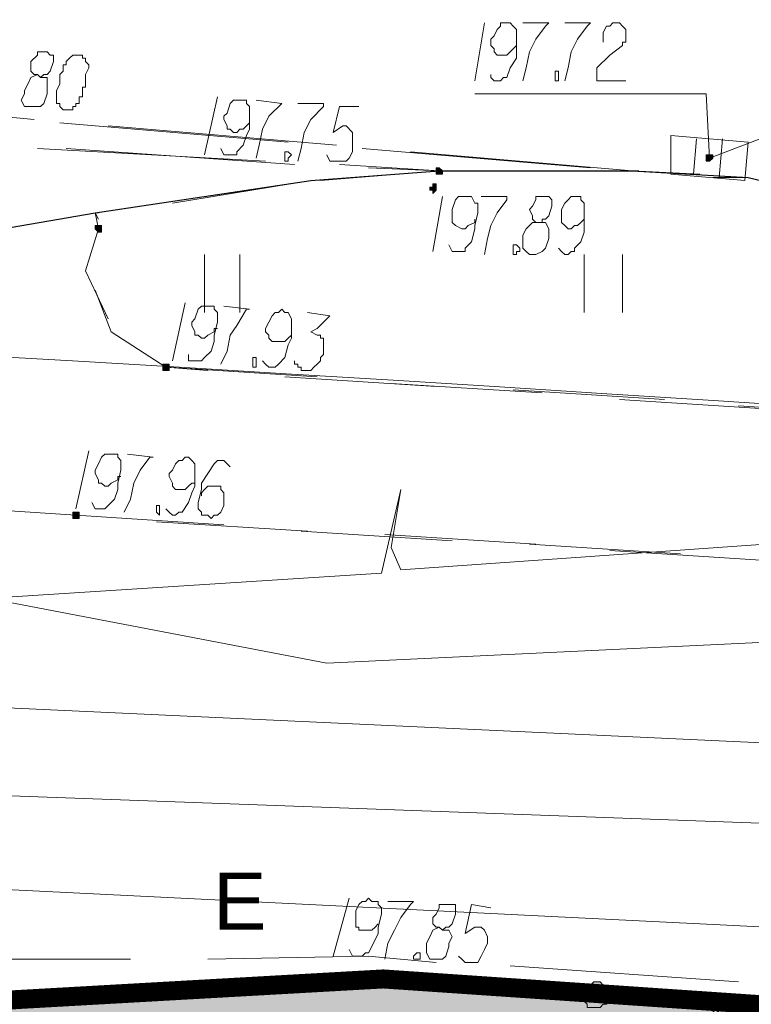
# Model space of a CAD drawing. Header units: metres. Extents: x 7431553 to 7432401, y 5544342 to 5544539.
# Tile 148 of 180: x 7432177.89 to 7432187.52, y 5544492.21 to 5544505.16. Entities that reach past the tile are written whole.
import ezdxf

# ---------------------------------------------------------------- set-up
doc = ezdxf.new("R2010")
doc.units = ezdxf.units.M
doc.header["$MEASUREMENT"] = 0
doc.layers.add('BG-PR90-PB-PZT-PZT01_2026_04_14$0$MAPA DCP', color=7, linetype='Continuous', lineweight=0)
doc.layers.add('PRIMETECH_XREF', color=7, linetype='Continuous', lineweight=5)
for name, color, linetype in [('BG-PR90-PB-PZT-PZT01_2026_04_14$0$Z_granica-inwestycji', 203, 'Continuous'), ('BG-PR90-PB-PZT-PZT01_2026_04_14$0$Z_granica-wlasnosci', 170, 'Continuous'), ('BG-PR90-PB-PZT-PZT01_2026_04_14$0$Z_szraf zielen', 72, 'Continuous')]:
    doc.layers.add(name, color=color, linetype=linetype)
doc.styles.add('BG-PR90-PB-PZT-PZT01_2026_04_14$0$Arial', font='arial.ttf')

# ---------------------------------------------------------------- blocks, each defined once
blk = doc.blocks.new('BG-PR90-PB-PZT-PZT01_2026_04_14$0$Naddrwiną2025_v2klauzulap')
at = {"layer": 'BG-PR90-PB-PZT-PZT01_2026_04_14$0$MAPA DCP', "linetype": 'Continuous', "lineweight": 0, "true_color": 0x9a3300, "transparency": 33554559}
blk.add_hatch(color=24, dxfattribs=at).paths.add_polyline_path([(7431659, 5544601.135), (7431659, 5544601.135), (7431659, 5544601.135), (7431659.043, 5544601.135), (7431659.043, 5544601.135), (7431659.043, 5544601.135), (7431659.043, 5544601.177), (7431659.043, 5544601.177), (7431659.043, 5544601.177), (7431659.043, 5544601.177), (7431659, 5544601.22), (7431659, 5544601.22), (7431659, 5544601.22), (7431659, 5544601.22), (7431658.958, 5544601.22), (7431658.958, 5544601.177), (7431658.958, 5544601.177), (7431658.958, 5544601.177), (7431658.958, 5544601.177), (7431658.958, 5544601.135), (7431658.958, 5544601.135), (7431658.958, 5544601.135), (7431658.958, 5544601.135)])
at = {"layer": 'BG-PR90-PB-PZT-PZT01_2026_04_14$0$MAPA DCP', "linetype": 'Continuous', "lineweight": 0, "transparency": 33554559}
for points in [[(7431670.049, 5544599.865), (7431670.007, 5544599.865), (7431669.965, 5544599.823), (7431669.922, 5544599.823), (7431669.88, 5544599.78), (7431669.838, 5544599.738), (7431669.838, 5544599.696), (7431669.838, 5544599.653), (7431669.88, 5544599.611), (7431669.88, 5544599.569), (7431669.922, 5544599.526), (7431669.965, 5544599.526), (7431670.007, 5544599.526), (7431670.049, 5544599.526), (7431670.092, 5544599.526), (7431670.134, 5544599.569), (7431670.176, 5544599.569), (7431670.176, 5544599.611), (7431670.176, 5544599.653), (7431670.176, 5544599.696), (7431670.176, 5544599.738), (7431670.134, 5544599.78), (7431670.134, 5544599.823), (7431670.092, 5544599.865), (7431670.092, 5544599.865)], [(7431659.17, 5544597.579), (7431659.212, 5544597.579), (7431659.212, 5544597.579), (7431659.212, 5544597.579), (7431659.212, 5544597.579), (7431659.212, 5544597.621), (7431659.212, 5544597.621), (7431659.212, 5544597.621), (7431659.212, 5544597.621), (7431659.212, 5544597.664), (7431659.212, 5544597.664), (7431659.212, 5544597.664), (7431659.17, 5544597.664), (7431659.17, 5544597.664), (7431659.17, 5544597.664), (7431659.17, 5544597.664), (7431659.127, 5544597.621), (7431659.127, 5544597.621), (7431659.127, 5544597.621), (7431659.127, 5544597.621), (7431659.127, 5544597.579)], [(7431659.381, 5544597.494), (7431659.424, 5544597.494), (7431659.424, 5544597.494), (7431659.424, 5544597.494), (7431659.424, 5544597.537), (7431659.424, 5544597.537), (7431659.466, 5544597.537), (7431659.424, 5544597.579), (7431659.424, 5544597.579), (7431659.424, 5544597.579), (7431659.424, 5544597.579), (7431659.424, 5544597.579), (7431659.381, 5544597.579), (7431659.381, 5544597.579), (7431659.381, 5544597.579), (7431659.381, 5544597.579), (7431659.381, 5544597.579), (7431659.339, 5544597.579), (7431659.339, 5544597.537), (7431659.339, 5544597.537), (7431659.381, 5544597.537)], [(7431669.838, 5544596.859), (7431669.838, 5544596.859), (7431669.838, 5544596.902), (7431669.795, 5544596.902), (7431669.795, 5544596.902), (7431669.795, 5544596.902), (7431669.753, 5544596.902), (7431669.753, 5544596.902), (7431669.753, 5544596.859), (7431669.753, 5544596.859), (7431669.753, 5544596.859), (7431669.753, 5544596.859), (7431669.753, 5544596.817), (7431669.795, 5544596.817), (7431669.795, 5544596.817), (7431669.795, 5544596.817), (7431669.838, 5544596.817)], [(7431669.795, 5544595.886), (7431669.795, 5544595.886), (7431669.795, 5544595.886), (7431669.795, 5544595.886), (7431669.838, 5544595.928), (7431669.838, 5544595.928), (7431669.838, 5544595.928), (7431669.838, 5544595.928), (7431669.838, 5544595.97), (7431669.795, 5544595.97), (7431669.795, 5544595.97), (7431669.795, 5544595.97), (7431669.795, 5544595.97), (7431669.753, 5544595.97), (7431669.753, 5544595.97), (7431669.753, 5544595.97), (7431669.753, 5544595.97), (7431669.753, 5544595.928), (7431669.753, 5544595.928), (7431669.753, 5544595.928), (7431669.753, 5544595.928), (7431669.753, 5544595.886), (7431669.753, 5544595.886), (7431669.753, 5544595.886), (7431669.753, 5544595.886)], [(7431661.752, 5544593.981), (7431661.752, 5544593.981), (7431661.794, 5544593.981), (7431661.794, 5544593.981), (7431661.794, 5544593.981), (7431661.794, 5544593.981), (7431661.794, 5544594.023), (7431661.794, 5544594.023), (7431661.794, 5544594.023), (7431661.794, 5544594.023), (7431661.794, 5544594.065), (7431661.752, 5544594.065), (7431661.752, 5544594.065), (7431661.752, 5544594.065), (7431661.71, 5544594.065), (7431661.71, 5544594.023), (7431661.71, 5544594.023), (7431661.71, 5544594.023), (7431661.71, 5544594.023), (7431661.71, 5544593.981), (7431661.71, 5544593.981), (7431661.71, 5544593.981), (7431661.71, 5544593.981)], [(7431659.932, 5544593.092), (7431659.932, 5544593.092), (7431659.932, 5544593.092), (7431659.974, 5544593.134), (7431659.974, 5544593.134), (7431659.974, 5544593.134), (7431659.974, 5544593.134), (7431659.974, 5544593.176), (7431659.974, 5544593.176), (7431659.974, 5544593.176), (7431659.932, 5544593.176), (7431659.932, 5544593.176), (7431659.932, 5544593.176), (7431659.889, 5544593.176), (7431659.889, 5544593.176), (7431659.889, 5544593.176), (7431659.889, 5544593.176), (7431659.889, 5544593.176), (7431659.889, 5544593.134), (7431659.889, 5544593.134), (7431659.889, 5544593.134), (7431659.889, 5544593.134), (7431659.889, 5544593.092), (7431659.889, 5544593.092), (7431659.889, 5544593.092)], [(7431663.699, 5544592.795), (7431663.699, 5544592.795), (7431663.742, 5544592.795), (7431663.742, 5544592.795), (7431663.742, 5544592.838), (7431663.742, 5544592.838), (7431663.742, 5544592.838), (7431663.742, 5544592.838), (7431663.742, 5544592.88), (7431663.742, 5544592.88), (7431663.742, 5544592.88), (7431663.699, 5544592.88), (7431663.699, 5544592.88), (7431663.699, 5544592.88), (7431663.699, 5544592.88), (7431663.657, 5544592.88), (7431663.657, 5544592.88), (7431663.657, 5544592.838), (7431663.657, 5544592.838), (7431663.657, 5544592.838), (7431663.657, 5544592.838), (7431663.657, 5544592.795)]]:
    blk.add_hatch(color=256, dxfattribs=at).paths.add_polyline_path(points)
at = {"layer": 'BG-PR90-PB-PZT-PZT01_2026_04_14$0$MAPA DCP', "linetype": 'Continuous', "lineweight": 18, "transparency": 33554687}
for points in [[(7431647.782, 5544690.374), (7431650.83, 5544686.987), (7431669.838, 5544671.027), (7431674.706, 5544669.419), (7431674.071, 5544660.444), (7431673.859, 5544657.311), (7431673.182, 5544646.728), (7431669.795, 5544596.859), (7431670.727, 5544580.519), (7431669.541, 5544576.582), (7431663.784, 5544577.725), (7431638.977, 5544582.635), (7431654.894, 5544603.76), (7431656.037, 5544608.713), (7431647.147, 5544632.165), (7431642.49, 5544637.711), (7431645.919, 5544688.426), (7431646.046, 5544690.585)], [(7431659.635, 5544604.225), (7431659.551, 5544602.913), (7431659.254, 5544601.685), (7431659.254, 5544601.22)], [(7431662.387, 5544603.548), (7431662.26, 5544601.558)], [(7431662.175, 5544599.992), (7431662.302, 5544601.982)], [(7431664.292, 5544601.855), (7431664.165, 5544599.865)], [(7431659.17, 5544599.061), (7431659.17, 5544600.161), (7431659.212, 5544601.05)], [(7431664.08, 5544598.807), (7431664.207, 5544600.796)], [(7431662.175, 5544600.585), (7431662.048, 5544598.595)], [(7431659.17, 5544600.246), (7431659.17, 5544600.161), (7431658.916, 5544597.24)], [(7431661.032, 5544600.034), (7431660.27, 5544600.034)], [(7431659.127, 5544599.611), (7431658.873, 5544596.605)], [(7431659.127, 5544596.69), (7431659.17, 5544597.621), (7431659.17, 5544599.696)], [(7431660.27, 5544599.526), (7431661.032, 5544599.526)], [(7431661.964, 5544596.986), (7431662.091, 5544598.976)], [(7431664.08, 5544598.891), (7431663.953, 5544596.902)], [(7431659.297, 5544596.055), (7431659.17, 5544597.621), (7431659.17, 5544598.087)], [(7431663.911, 5544595.801), (7431664.038, 5544597.791)], [(7431659.297, 5544595.928), (7431659.17, 5544597.621), (7431659.085, 5544596.309)], [(7431662.006, 5544597.579), (7431661.879, 5544595.589)], [(7431658.831, 5544596.267), (7431658.577, 5544593.261)], [(7431661.752, 5544593.981), (7431661.752, 5544594.023), (7431661.879, 5544596.013)], [(7431659.593, 5544594.108), (7431659.297, 5544595.928)], [(7431663.911, 5544595.886), (7431663.784, 5544593.896)], [(7431658.789, 5544595.632), (7431658.535, 5544592.626)], [(7431658.873, 5544592.711), (7431659.085, 5544595.716)], [(7431659.043, 5544595.335), (7431658.873, 5544592.33)], [(7431659.72, 5544593.092), (7431659.424, 5544595.081)], [(7431661.032, 5544594.997), (7431660.27, 5544594.997)], [(7431663.699, 5544592.795), (7431663.699, 5544592.838), (7431663.826, 5544594.785)], [(7431661.794, 5544594.573), (7431661.752, 5544594.023), (7431661.286, 5544593.303), (7431660.736, 5544593.092)], [(7431660.27, 5544594.531), (7431661.032, 5544594.531)], [(7431659.805, 5544592.626), (7431659.72, 5544593.092), (7431659.932, 5544593.134), (7431660.482, 5544592.965), (7431661.117, 5544593.261)], [(7431659.805, 5544593.134), (7431659.72, 5544593.092)], [(7431660.228, 5544590.171), (7431659.72, 5544593.092), (7431659.72, 5544593.134)], [(7431663.699, 5544592.88), (7431663.699, 5544592.838), (7431663.572, 5544590.89)], [(7431658.492, 5544592.287), (7431658.365, 5544590.933), (7431658.238, 5544589.282)]]:
    blk.add_lwpolyline(points, dxfattribs=at)
at = {"layer": 'BG-PR90-PB-PZT-PZT01_2026_04_14$0$MAPA DCP', "color": 5, "linetype": 'Continuous', "lineweight": 18, "transparency": 33554687}
blk.add_lwpolyline([(7431667.552, 5544687.368), (7431667.467, 5544685.675), (7431667.086, 5544680.214), (7431666.536, 5544672.213), (7431665.689, 5544659.216), (7431665.35, 5544655.025), (7431664.842, 5544644.4), (7431664.461, 5544637.161), (7431664.123, 5544627.678), (7431663.572, 5544613.75), (7431663.445, 5544611.634), (7431663.953, 5544603.717), (7431664.419, 5544597.113), (7431664.123, 5544596.986), (7431663.361, 5544597.113), (7431664.461, 5544596.859), (7431664.885, 5544590.213), (7431663.742, 5544579.757), (7431661.456, 5544559.733)], dxfattribs=at)
at = {"layer": 'BG-PR90-PB-PZT-PZT01_2026_04_14$0$MAPA DCP', "color": 1, "linetype": 'Continuous', "lineweight": 18, "transparency": 33554687}
for points in [[(7431664.969, 5544543.477), (7431664.165, 5544543.562), (7431664.292, 5544545.086), (7431664.377, 5544547.118), (7431665.52, 5544566.803), (7431666.451, 5544577.174), (7431665.901, 5544582.466), (7431667.128, 5544586.784), (7431667.382, 5544591.737), (7431668.017, 5544609.178), (7431669.414, 5544635.806), (7431670.727, 5544637.753), (7431670.557, 5544639.489), (7431669.838, 5544641.055), (7431671.15, 5544669.461), (7431672.081, 5544686.648)], [(7431635.971, 5544534.926), (7431643.803, 5544535.137), (7431645.115, 5544536.238), (7431659.889, 5544534.375), (7431661.202, 5544534.079), (7431662.218, 5544548.218), (7431665.435, 5544548.049), (7431666.747, 5544564.686), (7431668.483, 5544589.07), (7431669.626, 5544612.226), (7431671.362, 5544639.743), (7431672.589, 5544663.238), (7431673.902, 5544686.394)], [(7431664.334, 5544568.115), (7431666.028, 5544567.988), (7431667.34, 5544590.171), (7431664.546, 5544590.382), (7431665.647, 5544596.14), (7431665.308, 5544603.209), (7431666.112, 5544614.851)]]:
    blk.add_lwpolyline(points, dxfattribs=at)
at = {"layer": 'BG-PR90-PB-PZT-PZT01_2026_04_14$0$MAPA DCP', "color": 30, "linetype": 'Continuous', "lineweight": 18, "true_color": 0xff6500, "transparency": 33554687}
for points in [[(7431664.885, 5544546.059), (7431664.377, 5544547.118), (7431665.52, 5544566.803), (7431666.451, 5544577.174), (7431665.901, 5544582.466), (7431667.128, 5544586.784), (7431667.382, 5544591.737), (7431668.017, 5544609.178), (7431669.414, 5544635.806), (7431670.727, 5544637.753), (7431670.557, 5544639.489), (7431669.838, 5544641.055), (7431671.15, 5544669.461), (7431672.081, 5544686.648)], [(7431666.112, 5544589.282), (7431668.906, 5544649.564)], [(7431669.626, 5544598.553), (7431669.838, 5544601.558)], [(7431669.541, 5544594.573), (7431669.499, 5544596.69), (7431669.584, 5544597.579)], [(7431669.541, 5544590.594), (7431669.541, 5544593.557)]]:
    blk.add_lwpolyline(points, dxfattribs=at)
at = {"layer": 'BG-PR90-PB-PZT-PZT01_2026_04_14$0$MAPA DCP', "linetype": 'Continuous', "lineweight": 35, "transparency": 33554687}
blk.add_lwpolyline([(7431675.891, 5544686.056), (7431675.426, 5544679.367), (7431673.986, 5544657.735), (7431673.436, 5544650.199), (7431672.547, 5544638.05), (7431671.192, 5544617.476), (7431670.303, 5544603.463), (7431669.753, 5544595.886), (7431670.769, 5544579.841), (7431669.541, 5544577.471), (7431668.398, 5544574.973), (7431667.594, 5544564.178), (7431667.298, 5544558.886), (7431666.917, 5544553.764), (7431666.324, 5544544.197), (7431665.393, 5544531.878), (7431673.817, 5544524.3), (7431682.199, 5544516.722)], dxfattribs=at)
at = {"layer": 'BG-PR90-PB-PZT-PZT01_2026_04_14$0$MAPA DCP', "linetype": 'Continuous', "lineweight": 18, "transparency": 33554687}
for points in [[(7431673.859, 5544657.311), (7431726.818, 5544654.094), (7431721.188, 5544574.846), (7431714.161, 5544575.396), (7431713.187, 5544561.426), (7431668.61, 5544564.601), (7431669.033, 5544570.486), (7431669.541, 5544576.582), (7431670.727, 5544580.519), (7431669.795, 5544596.859), (7431673.182, 5544646.728)], [(7431670.176, 5544601.347), (7431670.092, 5544601.262), (7431670.176, 5544601.177), (7431670.261, 5544601.262)]]:
    blk.add_lwpolyline(points, close=True, dxfattribs=at)
at = {"layer": 'BG-PR90-PB-PZT-PZT01_2026_04_14$0$MAPA DCP', "linetype": 'Continuous', "lineweight": 25, "transparency": 33554687}
blk.add_lwpolyline([(7431657.476, 5544553.341), (7431658.873, 5544560.241), (7431659.551, 5544564.136), (7431659.974, 5544568.157), (7431660.101, 5544569.046), (7431660.778, 5544579.164), (7431660.905, 5544581.196), (7431660.948, 5544583.186), (7431660.863, 5544585.218), (7431660.567, 5544588.181), (7431659.72, 5544593.092), (7431659.297, 5544595.928), (7431659.17, 5544597.621), (7431659.17, 5544600.161), (7431659.254, 5544601.685), (7431659.551, 5544602.913), (7431660.736, 5544606.596), (7431663.149, 5544614.216), (7431663.234, 5544614.936), (7431663.361, 5544616.036)], dxfattribs=at)
at = {"layer": 'BG-PR90-PB-PZT-PZT01_2026_04_14$0$MAPA DCP', "color": 24, "linetype": 'Continuous', "lineweight": 18, "true_color": 0x9a3300, "transparency": 33554687}
for points in [[(7431659, 5544601.177), (7431656.037, 5544608.924)], [(7431659.254, 5544601.304), (7431658.746, 5544601.347)], [(7431659, 5544601.177), (7431658.154, 5544601.135), (7431658.154, 5544598.087)], [(7431659.212, 5544600.966), (7431658.746, 5544601.008)]]:
    blk.add_lwpolyline(points, dxfattribs=at)
blk.add_lwpolyline([(7431659.297, 5544601.643), (7431659.212, 5544600.669), (7431658.704, 5544600.669), (7431658.789, 5544601.685)], close=True, dxfattribs=at)
at = {"layer": 'BG-PR90-PB-PZT-PZT01_2026_04_14$0$MAPA DCP', "color": 94, "linetype": 'Continuous', "lineweight": 18, "true_color": 0x009a00, "transparency": 33554687}
for points in [[(7431670.134, 5544601.558), (7431670.092, 5544601.05), (7431670.049, 5544600.542)], [(7431670.049, 5544600.034), (7431669.965, 5544599.018)], [(7431669.922, 5544598.51), (7431669.88, 5544598.002), (7431669.88, 5544597.494)], [(7431669.838, 5544596.986), (7431669.795, 5544596.859), (7431669.838, 5544596.351)], [(7431669.88, 5544595.843), (7431669.922, 5544594.827)], [(7431669.965, 5544594.319), (7431670.007, 5544593.811), (7431670.007, 5544593.303)], [(7431670.049, 5544592.795), (7431670.092, 5544591.779)]]:
    blk.add_lwpolyline(points, dxfattribs=at)
at = {"layer": 'BG-PR90-PB-PZT-PZT01_2026_04_14$0$MAPA DCP', "color": 24, "linetype": 'Continuous', "lineweight": 0, "true_color": 0x9a3300, "transparency": 33554687}
blk.add_lwpolyline([(7431659, 5544601.135), (7431659, 5544601.135), (7431659, 5544601.135), (7431659.043, 5544601.135), (7431659.043, 5544601.135), (7431659.043, 5544601.135), (7431659.043, 5544601.177), (7431659.043, 5544601.177), (7431659.043, 5544601.177), (7431659.043, 5544601.177), (7431659, 5544601.22), (7431659, 5544601.22), (7431659, 5544601.22), (7431659, 5544601.22), (7431658.958, 5544601.22), (7431658.958, 5544601.177), (7431658.958, 5544601.177), (7431658.958, 5544601.177), (7431658.958, 5544601.177), (7431658.958, 5544601.135), (7431658.958, 5544601.135), (7431658.958, 5544601.135), (7431658.958, 5544601.135)], close=True, dxfattribs=at)
at = {"layer": 'BG-PR90-PB-PZT-PZT01_2026_04_14$0$MAPA DCP', "color": 24, "linetype": 'Continuous', "lineweight": 9, "true_color": 0x9a3300, "transparency": 33554687}
for points in [[(7431657.476, 5544599.78), (7431657.349, 5544599.78), (7431657.265, 5544599.823), (7431657.265, 5544599.865), (7431657.222, 5544599.907), (7431657.222, 5544599.95), (7431657.222, 5544599.992), (7431657.265, 5544600.034), (7431657.307, 5544600.077), (7431657.349, 5544600.077), (7431657.392, 5544600.077), (7431657.434, 5544600.077), (7431657.476, 5544600.077), (7431657.476, 5544600.034), (7431657.519, 5544600.034), (7431657.646, 5544599.865), (7431657.815, 5544599.696), (7431657.984, 5544599.696), (7431657.984, 5544600.077)], [(7431657.222, 5544599.272), (7431657.222, 5544599.611), (7431657.265, 5544599.569), (7431657.434, 5544599.442), (7431657.603, 5544599.357), (7431657.815, 5544599.315), (7431657.984, 5544599.272)], [(7431657.222, 5544598.722), (7431657.222, 5544599.061), (7431657.265, 5544599.018), (7431657.434, 5544598.891), (7431657.603, 5544598.807), (7431657.815, 5544598.764), (7431657.984, 5544598.722)], [(7431657.9, 5544598.299), (7431657.942, 5544598.299), (7431657.984, 5544598.341), (7431657.984, 5544598.426), (7431657.942, 5544598.468), (7431657.942, 5544598.51), (7431657.815, 5544598.553), (7431657.688, 5544598.637), (7431657.603, 5544598.637), (7431657.434, 5544598.637), (7431657.349, 5544598.637), (7431657.307, 5544598.637), (7431657.265, 5544598.595), (7431657.222, 5544598.553), (7431657.222, 5544598.468), (7431657.222, 5544598.426), (7431657.265, 5544598.426), (7431657.307, 5544598.383), (7431657.392, 5544598.341), (7431657.434, 5544598.299), (7431657.519, 5544598.299), (7431657.561, 5544598.341), (7431657.603, 5544598.341), (7431657.646, 5544598.383), (7431657.646, 5544598.426), (7431657.646, 5544598.468), (7431657.646, 5544598.51), (7431657.603, 5544598.553), (7431657.561, 5544598.595), (7431657.519, 5544598.637)], [(7431657.222, 5544598.214), (7431657.984, 5544598.087)]]:
    blk.add_lwpolyline(points, dxfattribs=at)
at = {"layer": 'BG-PR90-PB-PZT-PZT01_2026_04_14$0$MAPA DCP', "linetype": 'Continuous', "lineweight": 0, "transparency": 33554687}
for points in [[(7431670.049, 5544599.865), (7431670.007, 5544599.865), (7431669.965, 5544599.823), (7431669.922, 5544599.823), (7431669.88, 5544599.78), (7431669.838, 5544599.738), (7431669.838, 5544599.696), (7431669.838, 5544599.653), (7431669.88, 5544599.611), (7431669.88, 5544599.569), (7431669.922, 5544599.526), (7431669.965, 5544599.526), (7431670.007, 5544599.526), (7431670.049, 5544599.526), (7431670.092, 5544599.526), (7431670.134, 5544599.569), (7431670.176, 5544599.569), (7431670.176, 5544599.611), (7431670.176, 5544599.653), (7431670.176, 5544599.696), (7431670.176, 5544599.738), (7431670.134, 5544599.78), (7431670.134, 5544599.823), (7431670.092, 5544599.865)], [(7431659.17, 5544597.579), (7431659.212, 5544597.579), (7431659.212, 5544597.579), (7431659.212, 5544597.579), (7431659.212, 5544597.579), (7431659.212, 5544597.621), (7431659.212, 5544597.621), (7431659.212, 5544597.621), (7431659.212, 5544597.621), (7431659.212, 5544597.664), (7431659.212, 5544597.664), (7431659.212, 5544597.664), (7431659.17, 5544597.664), (7431659.17, 5544597.664), (7431659.17, 5544597.664), (7431659.17, 5544597.664), (7431659.127, 5544597.621), (7431659.127, 5544597.621), (7431659.127, 5544597.621), (7431659.127, 5544597.621), (7431659.127, 5544597.579), (7431659.17, 5544597.579), (7431659.17, 5544597.579)], [(7431659.381, 5544597.494), (7431659.424, 5544597.494), (7431659.424, 5544597.494), (7431659.424, 5544597.494), (7431659.424, 5544597.537), (7431659.424, 5544597.537), (7431659.466, 5544597.537), (7431659.424, 5544597.579), (7431659.424, 5544597.579), (7431659.424, 5544597.579), (7431659.424, 5544597.579), (7431659.424, 5544597.579), (7431659.381, 5544597.579), (7431659.381, 5544597.579), (7431659.381, 5544597.579), (7431659.381, 5544597.579), (7431659.381, 5544597.579), (7431659.339, 5544597.579), (7431659.339, 5544597.537), (7431659.339, 5544597.537), (7431659.381, 5544597.537), (7431659.381, 5544597.494), (7431659.381, 5544597.494)], [(7431669.838, 5544596.859), (7431669.838, 5544596.859), (7431669.838, 5544596.902), (7431669.795, 5544596.902), (7431669.795, 5544596.902), (7431669.795, 5544596.902), (7431669.753, 5544596.902), (7431669.753, 5544596.902), (7431669.753, 5544596.859), (7431669.753, 5544596.859), (7431669.753, 5544596.859), (7431669.753, 5544596.859), (7431669.753, 5544596.817), (7431669.795, 5544596.817), (7431669.795, 5544596.817), (7431669.795, 5544596.817), (7431669.838, 5544596.817), (7431669.838, 5544596.859)], [(7431669.795, 5544595.886), (7431669.795, 5544595.886), (7431669.795, 5544595.886), (7431669.795, 5544595.886), (7431669.838, 5544595.928), (7431669.838, 5544595.928), (7431669.838, 5544595.928), (7431669.838, 5544595.928), (7431669.838, 5544595.97), (7431669.795, 5544595.97), (7431669.795, 5544595.97), (7431669.795, 5544595.97), (7431669.795, 5544595.97), (7431669.753, 5544595.97), (7431669.753, 5544595.97), (7431669.753, 5544595.97), (7431669.753, 5544595.97), (7431669.753, 5544595.928), (7431669.753, 5544595.928), (7431669.753, 5544595.928), (7431669.753, 5544595.928), (7431669.753, 5544595.886), (7431669.753, 5544595.886), (7431669.753, 5544595.886)], [(7431661.752, 5544593.981), (7431661.752, 5544593.981), (7431661.794, 5544593.981), (7431661.794, 5544593.981), (7431661.794, 5544593.981), (7431661.794, 5544593.981), (7431661.794, 5544594.023), (7431661.794, 5544594.023), (7431661.794, 5544594.023), (7431661.794, 5544594.023), (7431661.794, 5544594.065), (7431661.752, 5544594.065), (7431661.752, 5544594.065), (7431661.752, 5544594.065), (7431661.71, 5544594.065), (7431661.71, 5544594.023), (7431661.71, 5544594.023), (7431661.71, 5544594.023), (7431661.71, 5544594.023), (7431661.71, 5544593.981), (7431661.71, 5544593.981), (7431661.71, 5544593.981), (7431661.71, 5544593.981)], [(7431659.932, 5544593.092), (7431659.932, 5544593.092), (7431659.932, 5544593.092), (7431659.974, 5544593.134), (7431659.974, 5544593.134), (7431659.974, 5544593.134), (7431659.974, 5544593.134), (7431659.974, 5544593.176), (7431659.974, 5544593.176), (7431659.974, 5544593.176), (7431659.932, 5544593.176), (7431659.932, 5544593.176), (7431659.932, 5544593.176), (7431659.889, 5544593.176), (7431659.889, 5544593.176), (7431659.889, 5544593.176), (7431659.889, 5544593.176), (7431659.889, 5544593.176), (7431659.889, 5544593.134), (7431659.889, 5544593.134), (7431659.889, 5544593.134), (7431659.889, 5544593.134), (7431659.889, 5544593.092), (7431659.889, 5544593.092)], [(7431663.699, 5544592.795), (7431663.699, 5544592.795), (7431663.742, 5544592.795), (7431663.742, 5544592.795), (7431663.742, 5544592.838), (7431663.742, 5544592.838), (7431663.742, 5544592.838), (7431663.742, 5544592.838), (7431663.742, 5544592.88), (7431663.742, 5544592.88), (7431663.742, 5544592.88), (7431663.699, 5544592.88), (7431663.699, 5544592.88), (7431663.699, 5544592.88), (7431663.699, 5544592.88), (7431663.657, 5544592.88), (7431663.657, 5544592.88), (7431663.657, 5544592.838), (7431663.657, 5544592.838), (7431663.657, 5544592.838), (7431663.657, 5544592.838), (7431663.657, 5544592.795), (7431663.699, 5544592.795)]]:
    blk.add_lwpolyline(points, close=True, dxfattribs=at)
at = {"layer": 'BG-PR90-PB-PZT-PZT01_2026_04_14$0$MAPA DCP', "linetype": 'Continuous', "lineweight": 9, "transparency": 33554687}
for points in [[(7431660.186, 5544599.188), (7431660.228, 5544599.23), (7431660.27, 5544599.272), (7431660.27, 5544599.315), (7431660.228, 5544599.357), (7431660.228, 5544599.399), (7431660.186, 5544599.399), (7431660.101, 5544599.484), (7431659.974, 5544599.526), (7431659.889, 5544599.526), (7431659.72, 5544599.526), (7431659.635, 5544599.526), (7431659.593, 5544599.526), (7431659.551, 5544599.484), (7431659.508, 5544599.484), (7431659.508, 5544599.442), (7431659.508, 5544599.399), (7431659.508, 5544599.357), (7431659.551, 5544599.315), (7431659.593, 5544599.272), (7431659.678, 5544599.23), (7431659.72, 5544599.23), (7431659.762, 5544599.23), (7431659.847, 5544599.23), (7431659.889, 5544599.272), (7431659.932, 5544599.315), (7431659.932, 5544599.357), (7431659.889, 5544599.399), (7431659.889, 5544599.442), (7431659.847, 5544599.484), (7431659.805, 5544599.526)], [(7431659.847, 5544598.891), (7431659.847, 5544598.976), (7431659.805, 5544598.976), (7431659.805, 5544599.018), (7431659.762, 5544599.061), (7431659.635, 5544599.103), (7431659.551, 5544599.103), (7431659.508, 5544599.061), (7431659.508, 5544599.018), (7431659.508, 5544598.976), (7431659.508, 5544598.891), (7431659.551, 5544598.891), (7431659.635, 5544598.849), (7431659.678, 5544598.807), (7431659.762, 5544598.849), (7431659.805, 5544598.849), (7431659.847, 5544598.891), (7431659.847, 5544598.849), (7431659.932, 5544598.764), (7431660.016, 5544598.722), (7431660.059, 5544598.722), (7431660.186, 5544598.722), (7431660.228, 5544598.764), (7431660.27, 5544598.807), (7431660.27, 5544598.891), (7431660.228, 5544598.976), (7431660.186, 5544599.018), (7431660.059, 5544599.061), (7431660.016, 5544599.061), (7431659.932, 5544599.061), (7431659.847, 5544599.018), (7431659.847, 5544598.976)], [(7431659.508, 5544598.172), (7431659.508, 5544598.51), (7431659.551, 5544598.51), (7431659.72, 5544598.383), (7431659.889, 5544598.299), (7431660.059, 5544598.256), (7431660.27, 5544598.214)], [(7431668.864, 5544598.299), (7431668.822, 5544598.045), (7431669.203, 5544597.96), (7431669.118, 5544598.087), (7431669.118, 5544598.172), (7431669.16, 5544598.214), (7431669.245, 5544598.256), (7431669.33, 5544598.256), (7431669.414, 5544598.214), (7431669.499, 5544598.172), (7431669.584, 5544598.129), (7431669.584, 5544598.045), (7431669.584, 5544597.96), (7431669.541, 5544597.918), (7431669.499, 5544597.875)], [(7431660.143, 5544597.748), (7431660.228, 5544597.791), (7431660.228, 5544597.96), (7431660.186, 5544597.96), (7431660.101, 5544598.045), (7431659.932, 5544598.087), (7431659.889, 5544598.087), (7431659.72, 5544598.129), (7431659.593, 5544598.129), (7431659.593, 5544598.087), (7431659.508, 5544598.045), (7431659.508, 5544598.002), (7431659.508, 5544597.96), (7431659.508, 5544597.918), (7431659.508, 5544597.875), (7431659.551, 5544597.833), (7431659.678, 5544597.791), (7431659.72, 5544597.791), (7431659.762, 5544597.791), (7431659.847, 5544597.791), (7431659.889, 5544597.833), (7431659.932, 5544597.918), (7431659.932, 5544597.96), (7431659.889, 5544598.002), (7431659.847, 5544598.087), (7431659.805, 5544598.087)], [(7431669.118, 5544597.621), (7431669.16, 5544597.664), (7431669.118, 5544597.706), (7431669.118, 5544597.748), (7431669.076, 5544597.791), (7431668.949, 5544597.833), (7431668.864, 5544597.833), (7431668.822, 5544597.833), (7431668.822, 5544597.748), (7431668.822, 5544597.706), (7431668.822, 5544597.621), (7431668.864, 5544597.621), (7431668.949, 5544597.579), (7431668.991, 5544597.537), (7431669.076, 5544597.537), (7431669.118, 5544597.579), (7431669.118, 5544597.621), (7431669.16, 5544597.537), (7431669.245, 5544597.494), (7431669.33, 5544597.452), (7431669.372, 5544597.452), (7431669.457, 5544597.452), (7431669.541, 5544597.494), (7431669.541, 5544597.537), (7431669.541, 5544597.579), (7431669.541, 5544597.664), (7431669.499, 5544597.706), (7431669.372, 5544597.748), (7431669.33, 5544597.748), (7431669.245, 5544597.791), (7431669.16, 5544597.748), (7431669.16, 5544597.664)], [(7431659.508, 5544597.664), (7431660.228, 5544597.537)], [(7431668.779, 5544596.944), (7431668.779, 5544597.283), (7431668.822, 5544597.24), (7431668.991, 5544597.113), (7431669.16, 5544597.029), (7431669.33, 5544596.944), (7431669.541, 5544596.902)], [(7431669.414, 5544596.436), (7431669.499, 5544596.478), (7431669.499, 5544596.605), (7431669.457, 5544596.648), (7431669.457, 5544596.69), (7431669.372, 5544596.732), (7431669.203, 5544596.817), (7431669.118, 5544596.817), (7431668.949, 5544596.859), (7431668.864, 5544596.859), (7431668.822, 5544596.817), (7431668.779, 5544596.817), (7431668.779, 5544596.775), (7431668.779, 5544596.732), (7431668.737, 5544596.69), (7431668.779, 5544596.648), (7431668.779, 5544596.605), (7431668.822, 5544596.563), (7431668.906, 5544596.521), (7431668.991, 5544596.521), (7431669.033, 5544596.521), (7431669.118, 5544596.521), (7431669.118, 5544596.563), (7431669.16, 5544596.563), (7431669.16, 5544596.605), (7431669.16, 5544596.648), (7431669.16, 5544596.69), (7431669.16, 5544596.732), (7431669.118, 5544596.775), (7431669.076, 5544596.817)], [(7431658.323, 5544596.563), (7431658.323, 5544596.309), (7431658.662, 5544596.224), (7431658.577, 5544596.351), (7431658.577, 5544596.394), (7431658.662, 5544596.478), (7431658.704, 5544596.478), (7431658.789, 5544596.478), (7431658.916, 5544596.478), (7431659, 5544596.436), (7431659.043, 5544596.394), (7431659.043, 5544596.267), (7431659.043, 5544596.182), (7431658.958, 5544596.14)], [(7431668.737, 5544596.436), (7431669.499, 5544596.224)], [(7431661.032, 5544595.886), (7431661.075, 5544596.182), (7431661.244, 5544596.013), (7431661.286, 5544595.928), (7431661.329, 5544596.013), (7431661.329, 5544596.055), (7431661.371, 5544596.055), (7431661.371, 5544596.097), (7431661.413, 5544596.097), (7431661.456, 5544596.097), (7431661.498, 5544596.097), (7431661.54, 5544596.097), (7431661.583, 5544596.097), (7431661.625, 5544596.055), (7431661.667, 5544596.055), (7431661.71, 5544596.013), (7431661.752, 5544595.97), (7431661.794, 5544595.928), (7431661.794, 5544595.886), (7431661.794, 5544595.843), (7431661.794, 5544595.801), (7431661.752, 5544595.801), (7431661.752, 5544595.759), (7431661.71, 5544595.759), (7431661.71, 5544595.716), (7431661.667, 5544595.716)], [(7431658.281, 5544595.759), (7431658.281, 5544596.097), (7431658.323, 5544596.097), (7431658.492, 5544595.928), (7431658.662, 5544595.843), (7431658.873, 5544595.801), (7431659.043, 5544595.759)], [(7431661.667, 5544595.293), (7431661.71, 5544595.335), (7431661.752, 5544595.378), (7431661.752, 5544595.462), (7431661.71, 5544595.505), (7431661.625, 5544595.589), (7431661.456, 5544595.632), (7431661.371, 5544595.674), (7431661.202, 5544595.674), (7431661.117, 5544595.674), (7431661.032, 5544595.632), (7431661.032, 5544595.589), (7431660.99, 5544595.547), (7431661.032, 5544595.505), (7431661.032, 5544595.462), (7431661.075, 5544595.42), (7431661.159, 5544595.378), (7431661.244, 5544595.335), (7431661.286, 5544595.335), (7431661.329, 5544595.378), (7431661.371, 5544595.378), (7431661.413, 5544595.42), (7431661.413, 5544595.462), (7431661.413, 5544595.505), (7431661.413, 5544595.547), (7431661.413, 5544595.589), (7431661.371, 5544595.632), (7431661.329, 5544595.674)], [(7431658.238, 5544595.208), (7431658.281, 5544595.547), (7431658.45, 5544595.378), (7431658.619, 5544595.293), (7431658.831, 5544595.251), (7431659, 5544595.208)], [(7431658.873, 5544594.743), (7431658.958, 5544594.785), (7431658.958, 5544594.954), (7431658.916, 5544594.954), (7431658.831, 5544595.039), (7431658.704, 5544595.081), (7431658.619, 5544595.124), (7431658.45, 5544595.124), (7431658.365, 5544595.124), (7431658.323, 5544595.124), (7431658.281, 5544595.081), (7431658.238, 5544595.081), (7431658.238, 5544595.039), (7431658.238, 5544594.997), (7431658.238, 5544594.954), (7431658.238, 5544594.912), (7431658.281, 5544594.87), (7431658.408, 5544594.827), (7431658.45, 5544594.785), (7431658.492, 5544594.785), (7431658.577, 5544594.827), (7431658.619, 5544594.827), (7431658.619, 5544594.87), (7431658.662, 5544594.912), (7431658.662, 5544594.954), (7431658.619, 5544594.997), (7431658.619, 5544595.039), (7431658.577, 5544595.081), (7431658.535, 5544595.124)], [(7431660.948, 5544594.785), (7431660.99, 5544595.124), (7431660.99, 5544595.081), (7431661.202, 5544594.954), (7431661.329, 5544594.87), (7431661.54, 5544594.827), (7431661.71, 5544594.743)], [(7431663.064, 5544594.87), (7431663.022, 5544594.827), (7431662.98, 5544594.785), (7431662.98, 5544594.7), (7431663.022, 5544594.658), (7431663.149, 5544594.573), (7431663.276, 5544594.489), (7431663.361, 5544594.489), (7431663.53, 5544594.446), (7431663.615, 5544594.446), (7431663.657, 5544594.489), (7431663.699, 5544594.489), (7431663.699, 5544594.531), (7431663.699, 5544594.573), (7431663.742, 5544594.616), (7431663.699, 5544594.658), (7431663.699, 5544594.7), (7431663.657, 5544594.743), (7431663.572, 5544594.785), (7431663.53, 5544594.785), (7431663.445, 5544594.785), (7431663.403, 5544594.785), (7431663.361, 5544594.743), (7431663.318, 5544594.743), (7431663.318, 5544594.7), (7431663.318, 5544594.658), (7431663.318, 5544594.616), (7431663.318, 5544594.573), (7431663.361, 5544594.531), (7431663.403, 5544594.489), (7431663.445, 5544594.489)], [(7431658.196, 5544594.7), (7431658.958, 5544594.531)], [(7431661.583, 5544594.319), (7431661.667, 5544594.319), (7431661.667, 5544594.489), (7431661.625, 5544594.531), (7431661.54, 5544594.616), (7431661.413, 5544594.658), (7431661.329, 5544594.658), (7431661.159, 5544594.7), (7431661.075, 5544594.7), (7431661.032, 5544594.7), (7431660.99, 5544594.658), (7431660.948, 5544594.658), (7431660.948, 5544594.616), (7431660.948, 5544594.573), (7431660.948, 5544594.531), (7431660.948, 5544594.489), (7431660.99, 5544594.446), (7431661.117, 5544594.404), (7431661.159, 5544594.362), (7431661.202, 5544594.362), (7431661.286, 5544594.404), (7431661.329, 5544594.404), (7431661.329, 5544594.446), (7431661.371, 5544594.489), (7431661.371, 5544594.531), (7431661.329, 5544594.573), (7431661.286, 5544594.658), (7431661.244, 5544594.658), (7431661.244, 5544594.7)], [(7431663.615, 5544594.023), (7431663.657, 5544594.065), (7431663.699, 5544594.108), (7431663.699, 5544594.15), (7431663.657, 5544594.192), (7431663.657, 5544594.235), (7431663.53, 5544594.319), (7431663.403, 5544594.362), (7431663.318, 5544594.404), (7431663.149, 5544594.404), (7431663.064, 5544594.404), (7431663.022, 5544594.404), (7431662.98, 5544594.362), (7431662.937, 5544594.319), (7431662.937, 5544594.277), (7431662.98, 5544594.235), (7431662.98, 5544594.192), (7431663.022, 5544594.15), (7431663.107, 5544594.108), (7431663.149, 5544594.065), (7431663.191, 5544594.065), (7431663.276, 5544594.108), (7431663.318, 5544594.108), (7431663.361, 5544594.15), (7431663.361, 5544594.192), (7431663.361, 5544594.235), (7431663.361, 5544594.277), (7431663.318, 5544594.319), (7431663.276, 5544594.362), (7431663.276, 5544594.404), (7431663.234, 5544594.404)], [(7431660.905, 5544594.277), (7431661.667, 5544594.108)], [(7431662.895, 5544593.515), (7431662.937, 5544593.854), (7431662.937, 5544593.811), (7431663.107, 5544593.684), (7431663.276, 5544593.6), (7431663.488, 5544593.557), (7431663.657, 5544593.473)], [(7431663.53, 5544593.049), (7431663.615, 5544593.092), (7431663.615, 5544593.219), (7431663.572, 5544593.261), (7431663.488, 5544593.346), (7431663.361, 5544593.388), (7431663.276, 5544593.388), (7431663.107, 5544593.43), (7431663.022, 5544593.43), (7431662.98, 5544593.43), (7431662.937, 5544593.388), (7431662.895, 5544593.388), (7431662.895, 5544593.346), (7431662.895, 5544593.303), (7431662.895, 5544593.261), (7431662.895, 5544593.219), (7431662.937, 5544593.176), (7431663.022, 5544593.134), (7431663.107, 5544593.092), (7431663.149, 5544593.092), (7431663.234, 5544593.134), (7431663.276, 5544593.134), (7431663.276, 5544593.176), (7431663.318, 5544593.219), (7431663.318, 5544593.261), (7431663.276, 5544593.303), (7431663.234, 5544593.388), (7431663.191, 5544593.388), (7431663.191, 5544593.43)], [(7431662.853, 5544593.007), (7431663.615, 5544592.838)], [(7431657.9, 5544592.33), (7431657.942, 5544592.372), (7431657.9, 5544592.414), (7431657.9, 5544592.457), (7431657.857, 5544592.499), (7431657.73, 5544592.541), (7431657.646, 5544592.541), (7431657.646, 5544592.499), (7431657.603, 5544592.457), (7431657.603, 5544592.414), (7431657.603, 5544592.33), (7431657.646, 5544592.33), (7431657.73, 5544592.245), (7431657.773, 5544592.245), (7431657.857, 5544592.245), (7431657.9, 5544592.287), (7431657.9, 5544592.33), (7431657.942, 5544592.245), (7431658.027, 5544592.203), (7431658.111, 5544592.16), (7431658.154, 5544592.16), (7431658.238, 5544592.118), (7431658.323, 5544592.16), (7431658.323, 5544592.203), (7431658.323, 5544592.287), (7431658.323, 5544592.372), (7431658.281, 5544592.414), (7431658.154, 5544592.457), (7431658.111, 5544592.457), (7431658.027, 5544592.457), (7431657.942, 5544592.457), (7431657.942, 5544592.372)]]:
    blk.add_lwpolyline(points, dxfattribs=at)
at = {"layer": 'BG-PR90-PB-PZT-PZT01_2026_04_14$0$MAPA DCP', "color": 24, "linetype": 'Continuous', "lineweight": 9, "true_color": 0x9a3300, "transparency": 33554687}
blk.add_lwpolyline([(7431657.857, 5544599.145), (7431657.857, 5544599.188), (7431657.984, 5544599.188), (7431657.984, 5544599.145), (7431657.942, 5544599.145), (7431657.9, 5544599.145)], close=True, dxfattribs=at)
at = {"layer": 'BG-PR90-PB-PZT-PZT01_2026_04_14$0$MAPA DCP', "linetype": 'Continuous', "lineweight": 9, "transparency": 33554687}
for points in [[(7431660.143, 5544598.595), (7431660.143, 5544598.637), (7431660.186, 5544598.68), (7431660.228, 5544598.68), (7431660.228, 5544598.637), (7431660.27, 5544598.637), (7431660.27, 5544598.595), (7431660.228, 5544598.595), (7431660.186, 5544598.595)], [(7431669.457, 5544597.325), (7431669.457, 5544597.367), (7431669.541, 5544597.367), (7431669.541, 5544597.283), (7431669.499, 5544597.283)], [(7431658.916, 5544595.589), (7431658.916, 5544595.632), (7431658.958, 5544595.674), (7431659, 5544595.632), (7431659.043, 5544595.632), (7431659.043, 5544595.589), (7431659, 5544595.589), (7431658.958, 5544595.589)], [(7431661.625, 5544595.166), (7431661.625, 5544595.208), (7431661.752, 5544595.208), (7431661.752, 5544595.166), (7431661.71, 5544595.166), (7431661.667, 5544595.166)], [(7431663.572, 5544593.896), (7431663.572, 5544593.938), (7431663.699, 5544593.938), (7431663.657, 5544593.896), (7431663.615, 5544593.896)], [(7431657.646, 5544592.88), (7431657.646, 5544592.795), (7431657.688, 5544592.753), (7431657.73, 5544592.711), (7431657.773, 5544592.711), (7431657.773, 5544592.668), (7431657.815, 5544592.668), (7431657.857, 5544592.668), (7431657.9, 5544592.626), (7431657.942, 5544592.626), (7431658.027, 5544592.626), (7431658.111, 5544592.584), (7431658.154, 5544592.584), (7431658.196, 5544592.584), (7431658.281, 5544592.584), (7431658.281, 5544592.626), (7431658.323, 5544592.626), (7431658.365, 5544592.668), (7431658.365, 5544592.711), (7431658.365, 5544592.753), (7431658.365, 5544592.795), (7431658.323, 5544592.795), (7431658.323, 5544592.838), (7431658.281, 5544592.838), (7431658.281, 5544592.88), (7431658.238, 5544592.88), (7431658.196, 5544592.88), (7431658.196, 5544592.922), (7431658.154, 5544592.922), (7431658.111, 5544592.922), (7431658.069, 5544592.922), (7431658.069, 5544592.965), (7431658.027, 5544592.965), (7431657.984, 5544592.965), (7431657.942, 5544592.965), (7431657.9, 5544592.965), (7431657.815, 5544593.007), (7431657.773, 5544593.007), (7431657.73, 5544592.965), (7431657.688, 5544592.965), (7431657.688, 5544592.922), (7431657.646, 5544592.922)]]:
    blk.add_lwpolyline(points, close=True, dxfattribs=at)
at = {"layer": 'BG-PR90-PB-PZT-PZT01_2026_04_14$0$MAPA DCP', "color": 5, "linetype": 'Continuous', "lineweight": 18, "transparency": 33554687}
blk.add_arc((7433022.765, 5544513.014), 1363.431, 172.854498, 180.436605, dxfattribs=at)
blk = doc.blocks.new('BG-PR90-PB-PZT-PZT01_2026_04_14')
at = {"layer": 'BG-PR90-PB-PZT-PZT01_2026_04_14$0$Z_szraf zielen', "true_color": 0xb0d592}
h = blk.add_hatch(color=63, dxfattribs=at)
h.dxf.hatch_style = 1
h.paths.add_polyline_path([(7432147.21, 5544449.15), (7432150.41, 5544493.74), (7432156.27, 5544493.32), (7432162.4, 5544492.78), (7432166.34, 5544491.62), (7432182.67, 5544492.54), (7432242.525, 5544488.459), (7432243.1, 5544488.46), (7432239.91, 5544435.52), (7432160.67, 5544441.17), (7432161.18, 5544448.16), (7432160.681, 5544448.195), (7432160.681, 5544448.196), (7432160.789, 5544449.703), (7432165.277, 5544449.382), (7432165.064, 5544446.39), (7432170.051, 5544446.034), (7432170.08, 5544446.433), (7432172.565, 5544446.256), (7432173.072, 5544446.22), (7432180.553, 5544445.687), (7432180.738, 5544448.28), (7432180.782, 5544448.983), (7432181.094, 5544453.267), (7432193.715, 5544452.367), (7432193.609, 5544450.871), (7432200.591, 5544450.373), (7432200.804, 5544453.366), (7432203.95, 5544453.142), (7432204.646, 5544453.092, -0.414214), (7432206.499, 5544450.955), (7432205.979, 5544443.664), (7432221.941, 5544442.526), (7432225.008, 5544485.533), (7432209.048, 5544486.671), (7432208.053, 5544472.707, -0.414214), (7432206.984, 5544471.781), (7432205.987, 5544471.852, -0.414214), (7432205.06, 5544472.92), (7432206.056, 5544486.885), (7432206.163, 5544488.381), (7432166.264, 5544491.226), (7432166.157, 5544489.73), (7432165.161, 5544475.765), (7432165.117, 5544475.148, -0.414214), (7432163.514, 5544473.758), (7432158.091, 5544474.149), (7432158.433, 5544479.291), (7432158.431, 5544479.263), (7432151.418, 5544479.76), (7432151.418, 5544479.76), (7432151.038, 5544474.648), (7432149.21, 5544449.008)])
at = {"layer": 'BG-PR90-PB-PZT-PZT01_2026_04_14$0$Z_granica-wlasnosci', "color": 5, "true_color": 0x1414ff, "const_width": 0.25}
blk.add_lwpolyline([(7432243.1, 5544488.46), (7432239.91, 5544435.52), (7432160.67, 5544441.17), (7432161.18, 5544448.16), (7432147.21, 5544449.15), (7432150.41, 5544493.74), (7432156.27, 5544493.32), (7432162.4, 5544492.78), (7432166.34, 5544491.62), (7432182.67, 5544492.54), (7432242.525, 5544488.459)], close=True, dxfattribs=at)
blk.add_lwpolyline([(7432243.1, 5544488.46), (7432239.91, 5544435.52), (7432160.67, 5544441.17), (7432161.18, 5544448.16), (7432147.21, 5544449.15), (7432150.41, 5544493.74), (7432156.27, 5544493.32), (7432162.4, 5544492.78), (7432166.34, 5544491.62), (7432182.67, 5544492.54), (7432242.525, 5544488.459)], close=True, dxfattribs=at)
blk.add_lwpolyline([(7432243.1, 5544488.46), (7432239.91, 5544435.52), (7432160.67, 5544441.17), (7432161.18, 5544448.16), (7432147.21, 5544449.15), (7432150.41, 5544493.74), (7432156.27, 5544493.32), (7432162.4, 5544492.78), (7432166.34, 5544491.62), (7432182.67, 5544492.54), (7432242.525, 5544488.459)], close=True, dxfattribs=at)
at = {"layer": 'BG-PR90-PB-PZT-PZT01_2026_04_14$0$MAPA DCP', "rotation": 270}
blk.add_blockref('BG-PR90-PB-PZT-PZT01_2026_04_14$0$Naddrwiną2025_v2klauzulap', (1887585.788, 12976162.34), dxfattribs=at)
at = {"layer": 'BG-PR90-PB-PZT-PZT01_2026_04_14$0$Z_granica-inwestycji', "ltscale": 2, "insert": (7432180.433, 5544493.939), "char_height": 0.75, "width": 4.18409, "attachment_point": 1, "style": 'BG-PR90-PB-PZT-PZT01_2026_04_14$0$Arial'}
blk.add_mtext('E', dxfattribs=at)

msp = doc.modelspace()

# ---------------------------------------------------------------- block references
at = {"layer": 'PRIMETECH_XREF', "linetype": 'Continuous', "lineweight": 0, "rotation": 360}
msp.add_blockref('BG-PR90-PB-PZT-PZT01_2026_04_14', (0, 0), dxfattribs=at)

doc.saveas('drawing.dxf')
